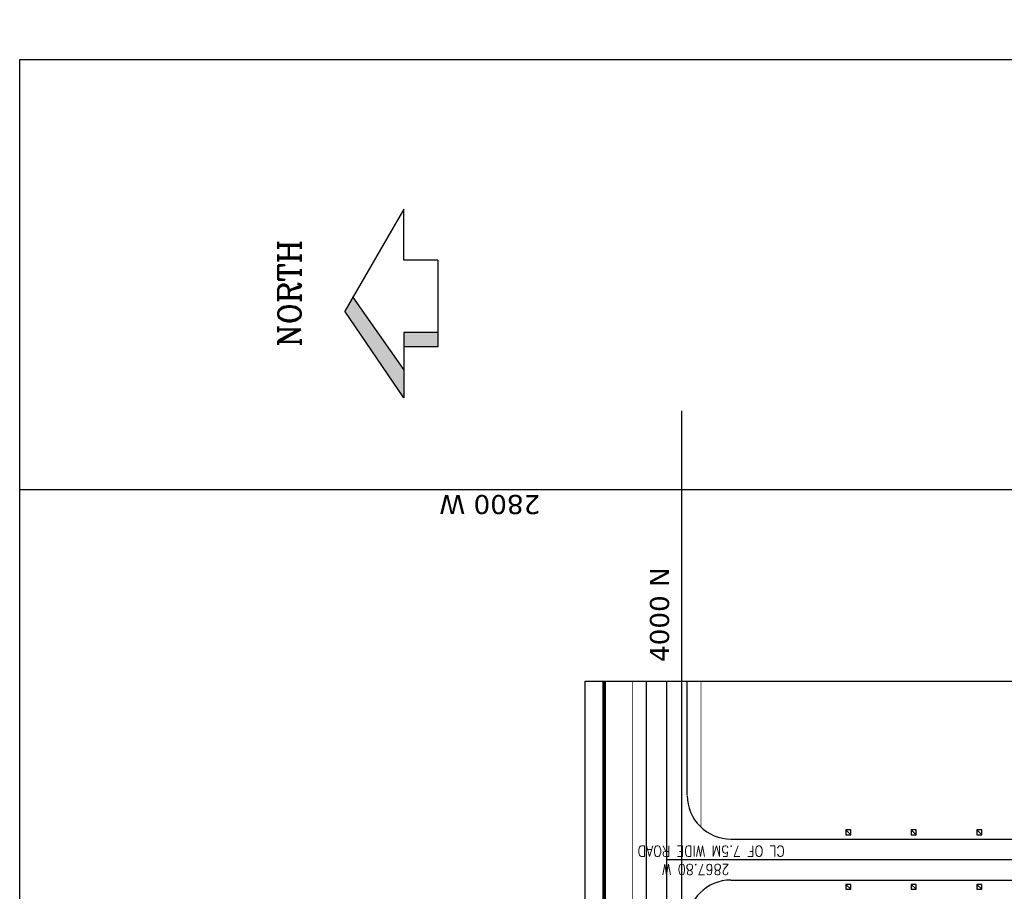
# Model space of a CAD drawing. Header units: inches. Extents: x 0 to 1544102, y -90707 to 23144100.
# Tile 155 of 155: x 1011871 to 1192287, y 838709 to 998419. Entities that reach past the tile are written whole.
import ezdxf
from ezdxf.enums import TextEntityAlignment as Align

# ---------------------------------------------------------------- set-up
doc = ezdxf.new("R2010")
doc.units = ezdxf.units.IN
doc.header["$LTSCALE"] = 1800
doc.header["$MEASUREMENT"] = 0
doc.linetypes.add('CENTRE', pattern=[1.5, 0.75, -0.25, 0.25, -0.25])
doc.layers.get('0').update_dxf_attribs({"color": 253})
for name, color, linetype in [('1', 7, 'Continuous'), ('Road', 3, 'Continuous'), ('Road Sides', 11, 'Continuous')]:
    doc.layers.add(name, color=color, linetype=linetype)
doc.styles.add('ROMANC', font='ROMANC.SHX')
doc.styles.add('ROMANS', font='romans.shx')
doc.styles.get("Standard").update_dxf_attribs({"font": 'arial.ttf'})

# ---------------------------------------------------------------- blocks, each defined once
blk = doc.blocks.new('key plan')
at = {"color": 9}
for p, q in [((16820, 50963.6), (32695.3, 61753)), ((51383, 50963.6), (32695.3, 61753)), ((22011.1, 50963.6), (35290.8, 60254.5)), ((28759.4, 50963.6), (16820, 50963.6)), ((26163.9, 44734.4), (26163.9, 50963.6)), ((28759.4, 44734.4), (28759.4, 50963.6)), ((42039.1, 44734.4), (42039.1, 50963.6)), ((42039.1, 50963.6), (51383, 50963.6))]:
    blk.add_line(p, q, dxfattribs=at)
at = {"color": 9, "ltscale": 100}
blk.add_line((42039.1, 44734.4), (26163.9, 44734.4), dxfattribs=at)
at = {"linetype": 'ByBlock'}
for p, q in [((-223631.2, 14397.1), (-35135.5, 14397.1)), ((-223631.2, 14197.1), (-35135.5, 14197.1)), ((-223631.2, 13997.1), (-35135.5, 13997.1)), ((-73537.2, 13997.1), (-73137.2, 14397.1)), ((-73260.6, 13997.1), (-72860.6, 14397.1)), ((-72685.3, 13997.1), (-72285.3, 14397.1)), ((-72408.6, 13997.1), (-72008.6, 14397.1)), ((-71833.3, 13997.1), (-71433.3, 14397.1)), ((-71556.7, 13997.1), (-71156.7, 14397.1)), ((-70981.4, 13997.1), (-70581.4, 14397.1)), ((-70704.7, 13997.1), (-70304.7, 14397.1)), ((-70129.4, 13997.1), (-69729.4, 14397.1)), ((-69852.7, 13997.1), (-69452.7, 14397.1)), ((-69277.4, 13997.1), (-68877.4, 14397.1)), ((-69000.8, 13997.1), (-68600.8, 14397.1)), ((-68425.5, 13997.1), (-68025.5, 14397.1)), ((-68148.8, 13997.1), (-67748.8, 14397.1)), ((-67573.5, 13997.1), (-67173.5, 14397.1)), ((-67296.9, 13997.1), (-66896.9, 14397.1)), ((-66721.5, 13997.1), (-66321.5, 14397.1)), ((-66444.9, 13997.1), (-66044.9, 14397.1)), ((-65869.6, 13997.1), (-65469.6, 14397.1)), ((-65592.9, 13997.1), (-65192.9, 14397.1)), ((-65017.6, 13997.1), (-64617.6, 14397.1)), ((-64741, 13997.1), (-64341, 14397.1)), ((-64165.7, 13997.1), (-63765.7, 14397.1)), ((-63889, 13997.1), (-63489, 14397.1)), ((-63313.7, 13997.1), (-62913.7, 14397.1)), ((-63037.1, 13997.1), (-62637.1, 14397.1)), ((-62461.7, 13997.1), (-62061.7, 14397.1)), ((-62185.1, 13997.1), (-61785.1, 14397.1)), ((-61609.8, 13997.1), (-61209.8, 14397.1)), ((-61333.1, 13997.1), (-60933.1, 14397.1)), ((-60757.8, 13997.1), (-60357.8, 14397.1)), ((-60481.2, 13997.1), (-60081.2, 14397.1)), ((-59905.9, 13997.1), (-59505.9, 14397.1)), ((-59629.2, 13997.1), (-59229.2, 14397.1)), ((-59033.7, 13997.1), (-58633.7, 14397.1)), ((-58757.1, 13997.1), (-58357.1, 14397.1)), ((-58181.7, 13997.1), (-57781.7, 14397.1)), ((-57905.1, 13997.1), (-57505.1, 14397.1)), ((-57329.8, 13997.1), (-56929.8, 14397.1)), ((-57053.1, 13997.1), (-56653.1, 14397.1)), ((-56477.8, 13997.1), (-56077.8, 14397.1)), ((-56201.2, 13997.1), (-55801.2, 14397.1)), ((-55625.9, 13997.1), (-55225.9, 14397.1)), ((-55349.2, 13997.1), (-54949.2, 14397.1)), ((-54773.9, 13997.1), (-54373.9, 14397.1)), ((-54497.2, 13997.1), (-54097.2, 14397.1)), ((-53921.9, 13997.1), (-53521.9, 14397.1)), ((-53645.3, 13997.1), (-53245.3, 14397.1)), ((-53070, 13997.1), (-52670, 14397.1)), ((-52793.3, 13997.1), (-52393.3, 14397.1)), ((-52218, 13997.1), (-51818, 14397.1)), ((-51941.4, 13997.1), (-51541.4, 14397.1)), ((-51366, 13997.1), (-50966, 14397.1)), ((-51089.4, 13997.1), (-50689.4, 14397.1)), ((-50514.1, 13997.1), (-50114.1, 14397.1)), ((-50237.4, 13997.1), (-49837.4, 14397.1)), ((-49662.1, 13997.1), (-49262.1, 14397.1)), ((-49385.5, 13997.1), (-48985.5, 14397.1)), ((-48810.2, 13997.1), (-48410.2, 14397.1)), ((-48533.5, 13997.1), (-48133.5, 14397.1)), ((-47958.2, 13997.1), (-47558.2, 14397.1)), ((-47681.6, 13997.1), (-47281.6, 14397.1)), ((-47106.2, 13997.1), (-46706.2, 14397.1)), ((-46829.6, 13997.1), (-46429.6, 14397.1)), ((-46254.3, 13997.1), (-45854.3, 14397.1)), ((-45977.6, 13997.1), (-45577.6, 14397.1)), ((-45402.3, 13997.1), (-45002.3, 14397.1)), ((-45125.7, 13997.1), (-44725.7, 14397.1)), ((-44550.4, 13997.1), (-44150.4, 14397.1)), ((-44273.7, 13997.1), (-43873.7, 14397.1)), ((-43698.4, 13997.1), (-43298.4, 14397.1)), ((-43421.7, 13997.1), (-43021.7, 14397.1)), ((-42846.4, 13997.1), (-42446.4, 14397.1)), ((-42569.8, 13997.1), (-42169.8, 14397.1)), ((-41994.5, 13997.1), (-41594.5, 14397.1)), ((-41717.8, 13997.1), (-41317.8, 14397.1)), ((-41142.5, 13997.1), (-40742.5, 14397.1)), ((-40865.9, 13997.1), (-40465.9, 14397.1)), ((-40290.5, 13997.1), (-39890.5, 14397.1)), ((-40013.9, 13997.1), (-39613.9, 14397.1)), ((-39438.6, 13997.1), (-39038.6, 14397.1)), ((-39161.9, 13997.1), (-38761.9, 14397.1)), ((-38586.6, 13997.1), (-38186.6, 14397.1)), ((-38310, 13997.1), (-37910, 14397.1)), ((-37734.7, 13997.1), (-37334.7, 14397.1)), ((-37458, 13997.1), (-37058, 14397.1)), ((-36882.7, 13997.1), (-36482.7, 14397.1)), ((-36606, 13997.1), (-36206, 14397.1)), ((-36030.7, 13997.1), (-35630.7, 14397.1)), ((-35754.1, 13997.1), (-35354.1, 14397.1))]:
    blk.add_line(p, q, dxfattribs=at)
at = {"ltscale": 100}
for p, q in [((-254235.7, 2750), (-35135.5, 2750)), ((-67800, 2747.1, 21090), (-67800, -369000, 21090))]:
    blk.add_line(p, q, dxfattribs=at)
at = {"linetype": 'CENTRE', "ltscale": 500}
blk.add_line((-254235.7, 0), (-35135.5, 0), dxfattribs=at)
at = {"color": 3, "linetype": 'ByBlock'}
for p, q in [((-73249.6, -30950), (-72349.6, -30050)), ((-63249.6, -30950), (-62349.6, -30050)), ((-73249.6, -42950), (-72349.6, -42050)), ((-63249.6, -42950), (-62349.6, -42050)), ((-73249.6, -54950), (-72349.6, -54050)), ((-63249.6, -54950), (-62349.6, -54050))]:
    blk.add_line(p, q, dxfattribs=at)
blk.add_lwpolyline([(-255480.4, 121323.7), (78806.3, 121323.7), (78806.3, -410907.3), (-255480.4, -410907.3)], close=True)
blk.add_lwpolyline([(-254235.7, 17708.9), (-35135.5, 17708.9), (-35135.5, -385146.3), (-254235.7, -385146.3)])
for points in [[(-73249.6, -30950), (-72349.6, -30950), (-72349.6, -30050), (-73249.6, -30050)], [(-63249.6, -30950), (-62349.6, -30950), (-62349.6, -30050), (-63249.6, -30050)], [(-73249.6, -42950), (-72349.6, -42950), (-72349.6, -42050), (-73249.6, -42050)], [(-63249.6, -42950), (-62349.6, -42950), (-62349.6, -42050), (-63249.6, -42050)], [(-73249.6, -54950), (-72349.6, -54950), (-72349.6, -54050), (-73249.6, -54050)], [(-63249.6, -54950), (-62349.6, -54950), (-62349.6, -54050), (-63249.6, -54050)]]:
    blk.add_lwpolyline(points, close=True, dxfattribs=at)
at = {"color": 9}
for points in [[(16820, 50963.6), (22011.1, 50963.6), (32695.3, 61753), (35290.8, 60254.5)], [(26163.9, 50963.6), (28759.4, 50963.6), (26163.9, 44734.4), (28759.4, 44734.4)]]:
    blk.add_solid(points, dxfattribs=at)
at = {"layer": '1', "color": 8, "linetype": 'CENTRE', "ltscale": 500}
for p, q in [((0, 121323.7), (0, -410907.3)), ((-278591.8, 0), (14438.7, 0))]:
    blk.add_line(p, q, dxfattribs=at)
at = {"layer": 'Road', "ltscale": 100}
for p, q in [((-220501, 6500), (-49950.9, 6500)), ((-72323.4, 6500), (-35135.5, 6500)), ((-55958.9, -1000), (-35135.5, -1000)), ((-71550, -9002.9), (-71550, -357250)), ((-64050, -9002.9), (-64050, -357250))]:
    blk.add_line(p, q, dxfattribs=at)
for centre, start, end in [((-79550, -9000), 0, 90), ((-56050, -9000), 90, 180)]:
    blk.add_arc(centre, 8000, start, end, dxfattribs=at)
at = {"layer": 'Road Sides', "color": 74, "ltscale": 100, "const_width": 100}
for points in [[(-220501, 9000), (-35135.5, 9000)], [(-61859.5, -3500), (-35135.5, -3500)]]:
    blk.add_lwpolyline(points, dxfattribs=at)
at = {"color": 9, "style": 'ROMANC'}
blk.add_text('NORTH', height=4152.83, dxfattribs=at).set_placement((35943.7, 73958.8), align=Align.TOP_CENTER)
at = {"style": 'ROMANS', "width": 0.85}
for s, p in [('CL OF 7.5M WIDE ROAD ', (-65262.9, -18866.3, 21090)), ('2867.80 W', (-68616, -8735.2, 0))]:
    blk.add_text(s, height=2000, rotation=90, dxfattribs=at).set_placement(p)
at = {"linetype": 'ByBlock', "insert": (-127990.3, -58914, 203545.9), "char_height": 2200, "width": 30690.318, "attachment_point": 1, "style": 'ROMANS'}
blk.add_mtext('\\pi626.11;BA SLURRY PUMP \\P\\pi10159;HOUSE', dxfattribs=at)
at = {"layer": '1', "color": 3, "linetype": 'ByBlock', "insert": (-4499.9, 25940.5, 0), "char_height": 3500, "width": 51196.165, "attachment_point": 1, "rotation": 90}
blk.add_mtext('{\\fVerdana|b0|i0|c0|p34;2800 W}', dxfattribs=at)
at = {"layer": '1', "color": 3, "linetype": 'ByBlock', "insert": (-31590.5, 5846.7, 0), "char_height": 3500, "width": 51196.165, "attachment_point": 1}
blk.add_mtext('{\\fVerdana|b0|i0|c0|p34;4000 N}', dxfattribs=at)

msp = doc.modelspace()

# ---------------------------------------------------------------- block references
at = {"rotation": 89.99999999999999}
msp.add_blockref('key plan', (1133194.68, 912322.72), dxfattribs=at)

doc.saveas('drawing.dxf')
